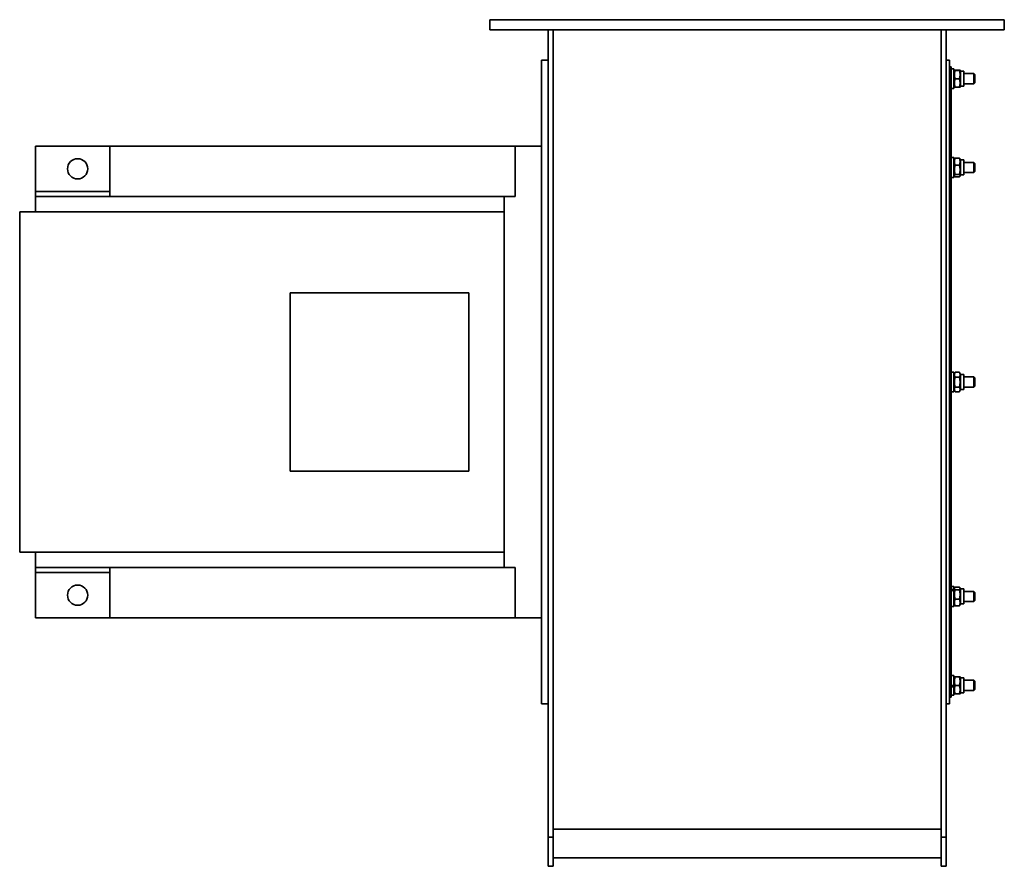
# Model space of a CAD drawing. Header units: millimetres. Extents: x 548 to 1132, y 343 to 845.
import ezdxf

# ---------------------------------------------------------------- set-up
doc = ezdxf.new("R2010")
doc.units = ezdxf.units.MM
doc.header["$LTSCALE"] = 4
doc.layers.add('Krawędzie widoczne(ISO)', color=7, linetype='Continuous', lineweight=35, true_color=0x262659)

msp = doc.modelspace()

# ---------------------------------------------------------------- linework, layer by layer
at = {"layer": 'Krawędzie widoczne(ISO)'}
for p, q in [((826.93, 845.21), (832.93, 845.21)), ((826.93, 845.21), (826.93, 839.21)), ((1125.93, 845.21), (832.93, 845.21)), ((1125.93, 845.21), (1131.93, 845.21)), ((1131.93, 845.21), (1131.93, 839.21)), ((832.93, 839.21), (826.93, 839.21)), ((832.93, 839.21), (1125.93, 839.21)), ((861.43, 839.21), (861.43, 663.81)), ((864.43, 663.81), (864.43, 839.21)), ((1094.43, 839.21), (1094.43, 663.81)), ((1097.43, 663.81), (1097.43, 839.21)), ((1131.93, 839.21), (1125.93, 839.21)), ((857.43, 439.21), (857.43, 821.21)), ((861.43, 821.21), (857.43, 821.21)), ((1097.43, 821.21), (1099.43, 821.21)), ((1099.43, 439.21), (1099.43, 821.21)), ((1099.43, 817.21), (1100.43, 817.21)), ((1100.43, 817.21), (1100.43, 443.21)), ((1102.03, 816.11), (1100.43, 816.11)), ((1102.03, 804.31), (1102.03, 816.11)), ((1102.03, 814.66), (1102.35, 815.21)), ((1102.8, 815.27), (1105.27, 815.27)), ((1102.8, 815.14), (1105.27, 815.14)), ((1106.03, 814.66), (1105.72, 815.21)), ((1106.03, 814.66), (1106.03, 805.76)), ((1106.03, 814.66), (1108.03, 814.66)), ((1108.03, 814.66), (1108.03, 805.76)), ((1108.03, 813.21), (1113.82, 813.21)), ((1113.82, 807.21), (1113.82, 813.21)), ((1114.43, 812.59), (1113.82, 813.21)), ((1114.43, 812.59), (1114.43, 807.82)), ((1102.03, 805.76), (1102.35, 805.21)), ((1102.8, 810.08), (1105.27, 810.08)), ((1106.03, 805.76), (1105.72, 805.21)), ((1106.03, 805.76), (1108.03, 805.76)), ((1108.03, 807.21), (1113.82, 807.21)), ((1114.43, 807.82), (1113.82, 807.21)), ((1102.03, 804.31), (1100.43, 804.31)), ((1102.8, 805.15), (1105.27, 805.15)), ((557.43, 770.21), (601.52, 770.21)), ((557.43, 743.21), (557.43, 770.21)), ((841.93, 770.21), (601.52, 770.21)), ((601.52, 740.21), (601.52, 770.21)), ((841.93, 740.21), (841.93, 770.21)), ((841.93, 770.21), (857.43, 770.21)), ((1102.03, 763.39), (1100.43, 763.39)), ((1102.03, 751.59), (1102.03, 763.39)), ((1102.03, 761.94), (1102.44, 762.63)), ((1102.44, 762.63), (1102.47, 762.69)), ((1102.8, 763.09), (1105.27, 763.09)), ((1102.8, 763.03), (1105.27, 763.03)), ((1105.63, 762.63), (1105.6, 762.69)), ((1106.03, 761.94), (1105.63, 762.63)), ((1106.03, 761.94), (1106.03, 753.04)), ((1106.03, 761.94), (1108.03, 761.94)), ((1108.03, 761.94), (1108.03, 753.04)), ((1108.03, 760.49), (1113.82, 760.49)), ((1113.82, 754.49), (1113.82, 760.49)), ((1114.43, 759.87), (1113.82, 760.49)), ((1114.43, 759.87), (1114.43, 755.1)), ((1102.8, 758.86), (1105.27, 758.86)), ((1102.8, 753.32), (1105.27, 753.32)), ((1108.03, 754.49), (1113.82, 754.49)), ((1114.43, 755.1), (1113.82, 754.49)), ((1102.03, 751.59), (1100.43, 751.59)), ((1102.03, 753.04), (1102.44, 752.34)), ((1102.44, 752.34), (1102.47, 752.28)), ((1102.8, 751.94), (1105.27, 751.94)), ((1102.8, 751.88), (1105.27, 751.88)), ((1105.63, 752.34), (1105.6, 752.28)), ((1106.03, 753.04), (1105.63, 752.34)), ((1106.03, 753.04), (1108.03, 753.04)), ((601.52, 743.21), (557.43, 743.21)), ((557.43, 740.21), (557.43, 743.21)), ((631.93, 740.21), (557.43, 740.21)), ((557.43, 731.21), (557.43, 740.21)), ((835.43, 740.21), (631.93, 740.21)), ((835.43, 740.21), (835.43, 520.21)), ((835.43, 740.21), (841.93, 740.21)), ((548.07, 731.21), (548.07, 529.21)), ((548.07, 731.21), (835.43, 731.21)), ((814.43, 683.21), (708.43, 683.21)), ((708.43, 683.21), (708.43, 577.21)), ((814.43, 577.21), (814.43, 683.21)), ((861.43, 360.18), (861.43, 663.81)), ((864.43, 663.81), (864.43, 360.18)), ((1094.43, 360.18), (1094.43, 663.81)), ((1097.43, 663.81), (1097.43, 360.18)), ((1101.48, 636.11), (1100.43, 636.11)), ((1102.03, 636.11), (1101.48, 636.11)), ((1102.03, 636.1), (1102.03, 636.11)), ((1102.03, 624.31), (1102.03, 636.1)), ((1102.03, 634.66), (1102.76, 635.91)), ((1102.8, 635.98), (1105.27, 635.98)), ((1102.8, 632.99), (1105.27, 632.99)), ((1106.03, 634.66), (1105.31, 635.91)), ((1106.03, 634.66), (1106.03, 625.76)), ((1106.03, 634.66), (1108.03, 634.66)), ((1108.03, 634.66), (1108.03, 625.76)), ((1108.03, 633.21), (1113.82, 633.21)), ((1113.82, 627.21), (1113.82, 633.21)), ((1114.43, 632.59), (1113.82, 633.21)), ((1114.43, 632.59), (1114.43, 627.82)), ((1102.03, 625.76), (1102.76, 624.5)), ((1102.8, 627.22), (1105.27, 627.22)), ((1106.03, 625.76), (1105.31, 624.5)), ((1106.03, 625.76), (1108.03, 625.76)), ((1108.03, 627.21), (1113.82, 627.21)), ((1114.43, 627.82), (1113.82, 627.21)), ((1102.03, 624.31), (1100.43, 624.31)), ((1102.8, 624.44), (1105.27, 624.44)), ((708.43, 577.21), (814.43, 577.21)), ((548.07, 529.21), (835.43, 529.21)), ((557.43, 520.21), (557.43, 529.21)), ((631.93, 520.21), (557.43, 520.21)), ((557.43, 520.21), (557.43, 517.21)), ((601.52, 520.21), (601.52, 490.21)), ((835.43, 520.21), (631.93, 520.21)), ((841.93, 520.21), (835.43, 520.21)), ((841.93, 520.21), (841.93, 490.21)), ((557.43, 517.21), (601.52, 517.21)), ((557.43, 490.21), (557.43, 517.21)), ((1102.03, 508.83), (1100.43, 508.83)), ((1102.03, 507.32), (1102.03, 508.83)), ((1102.03, 507.38), (1102.47, 508.14)), ((1102.8, 508.54), (1105.27, 508.54)), ((1106.03, 507.38), (1105.6, 508.14)), ((1102.03, 507.32), (1102.03, 506.87)), ((1102.03, 497.03), (1102.03, 506.87)), ((1102.8, 506.92), (1105.27, 506.92)), ((1106.03, 507.38), (1106.03, 498.48)), ((1106.03, 507.38), (1108.03, 507.38)), ((1108.03, 507.38), (1108.03, 498.48)), ((1108.03, 505.93), (1113.82, 505.93)), ((1113.82, 499.93), (1113.82, 505.93)), ((1114.43, 505.31), (1113.82, 505.93)), ((1114.43, 505.31), (1114.43, 500.54)), ((1102.03, 497.03), (1100.43, 497.03)), ((1102.03, 498.48), (1102.47, 497.72)), ((1102.8, 501.32), (1105.27, 501.32)), ((1102.8, 497.32), (1105.27, 497.32)), ((1106.03, 498.48), (1105.6, 497.72)), ((1106.03, 498.48), (1108.03, 498.48)), ((1108.03, 499.93), (1113.82, 499.93)), ((1114.43, 500.54), (1113.82, 499.93)), ((601.52, 490.21), (557.43, 490.21)), ((841.93, 490.21), (601.52, 490.21)), ((841.93, 490.21), (857.43, 490.21)), ((1102.03, 456.11), (1100.43, 456.11)), ((1102.03, 450.53), (1102.03, 456.11)), ((1102.03, 450.53), (1100.43, 449.6)), ((1100.43, 448.96), (1102.03, 449.89)), ((1102.03, 454.66), (1102.35, 455.21)), ((1102.03, 450.53), (1102.03, 449.89)), ((1102.03, 444.31), (1102.03, 449.89)), ((1102.8, 455.27), (1105.27, 455.27)), ((1102.8, 455.14), (1105.27, 455.14)), ((1102.8, 450.08), (1105.27, 450.08)), ((1106.03, 454.66), (1105.72, 455.21)), ((1106.03, 454.66), (1106.03, 445.76)), ((1106.03, 454.66), (1108.03, 454.66)), ((1108.03, 454.66), (1108.03, 445.76)), ((1108.03, 453.21), (1113.82, 453.21)), ((1113.82, 447.21), (1113.82, 453.21)), ((1114.43, 452.59), (1113.82, 453.21)), ((1114.43, 452.59), (1114.43, 447.82)), ((1102.03, 444.31), (1100.43, 444.31)), ((1102.03, 445.76), (1102.35, 445.21)), ((1102.8, 445.15), (1105.27, 445.15)), ((1106.03, 445.76), (1105.72, 445.21)), ((1106.03, 445.76), (1108.03, 445.76)), ((1108.03, 447.21), (1113.82, 447.21)), ((1114.43, 447.82), (1113.82, 447.21)), ((861.43, 439.21), (857.43, 439.21)), ((1097.43, 439.21), (1099.43, 439.21)), ((1099.43, 443.21), (1100.43, 443.21)), ((864.43, 364.9), (1094.43, 364.9)), ((861.43, 342.79), (861.43, 360.18)), ((864.43, 360.18), (861.43, 360.18)), ((864.43, 360.18), (864.43, 342.79)), ((1094.43, 342.79), (1094.43, 360.18)), ((1097.43, 360.18), (1094.43, 360.18)), ((1097.43, 360.18), (1097.43, 342.79)), ((864.43, 347.79), (1094.43, 347.79)), ((864.43, 342.79), (861.43, 342.79)), ((1097.43, 342.79), (1094.43, 342.79))]:
    msp.add_line(p, q, dxfattribs=at)
for centre in [(582.43, 756.71), (582.43, 503.71)]:
    msp.add_circle(centre, 6, dxfattribs=at)
for centre, major_axis, ratio, start_param, end_param in [((1101.48, 630.21), (10.22, 0), 0.57735, 1.516532, 1.673308), ((1102.59, 630.21), (10.22, 0), 0.57735, 1.62506, 1.783197), ((1101.48, 502.93), (10.09, 4.79), 0.341999, 1.355657, 1.512433), ((1102.59, 502.93), (10.09, 4.79), 0.341999, 1.464185, 1.622321)]:
    msp.add_ellipse(centre, major_axis=major_axis, ratio=ratio, start_param=start_param, end_param=end_param, dxfattribs=at)
for points, weights in [([(1102.8, 815.27), (1101.96, 815.21), (1102.8, 815.14)], [1, 1.15470053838, 1]), ([(1102.8, 815.14), (1101.96, 812.61), (1102.8, 810.08)], [1, 1.15470053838, 1]), ([(1105.27, 815.14), (1106.1, 815.21), (1105.27, 815.27)], [1, 1.15470053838, 1]), ([(1105.27, 810.08), (1106.1, 812.61), (1105.27, 815.14)], [1, 1.15470053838, 1]), ([(1102.8, 810.08), (1101.96, 807.62), (1102.8, 805.15)], [1, 1.15470053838, 1]), ([(1105.27, 805.15), (1106.1, 807.62), (1105.27, 810.08)], [1, 1.15470053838, 1]), ([(1102.8, 805.15), (1102.37, 805.18), (1102.35, 805.21)], [1, 1.07428895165, 1.0772291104]), ([(1105.72, 805.21), (1105.7, 805.18), (1105.27, 805.15)], [1.0772291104, 1.07428895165, 1]), ([(1102.8, 763.03), (1101.96, 760.95), (1102.8, 758.86)], [1, 1.15470053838, 1]), ([(1102.44, 762.63), (1102.54, 762.82), (1102.8, 763.03)], [1.06160831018, 1.04245550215, 1]), ([(1102.8, 763.09), (1102.56, 762.87), (1102.45, 762.66)], [1, 1.03934546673, 1.0586772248]), ([(1105.61, 762.66), (1105.51, 762.87), (1105.27, 763.09)], [1.0586772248, 1.03934546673, 1]), ([(1105.27, 763.03), (1105.52, 762.82), (1105.63, 762.63)], [1, 1.04245550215, 1.06160831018]), ([(1105.27, 758.86), (1106.1, 760.95), (1105.27, 763.03)], [1, 1.15470053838, 1]), ([(1102.8, 758.86), (1101.96, 756.09), (1102.8, 753.32)], [1, 1.15470053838, 1]), ([(1102.8, 753.32), (1101.96, 752.63), (1102.8, 751.94)], [1, 1.15470053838, 1]), ([(1105.27, 753.32), (1106.1, 756.09), (1105.27, 758.86)], [1, 1.15470053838, 1]), ([(1105.27, 751.94), (1106.1, 752.63), (1105.27, 753.32)], [1, 1.15470053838, 1]), ([(1102.8, 751.88), (1102.58, 752.09), (1102.47, 752.28)], [1, 1.0362267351, 1.05548680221]), ([(1102.76, 751.98), (1102.78, 751.93), (1102.8, 751.88)], [1.00640523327, 1.00327181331, 1]), ([(1105.6, 752.28), (1105.49, 752.09), (1105.27, 751.88)], [1.05548680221, 1.0362267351, 1]), ([(1105.27, 751.88), (1105.29, 751.93), (1105.31, 751.98)], [1, 1.00327181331, 1.00640523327]), ([(1102.8, 635.98), (1101.96, 634.48), (1102.8, 632.99)], [1, 1.15470053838, 1]), ([(1102.8, 632.99), (1101.96, 630.1), (1102.8, 627.22)], [1, 1.15470053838, 1]), ([(1102.76, 635.91), (1102.78, 635.95), (1102.8, 635.98)], [1.00640523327, 1.00327181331, 1]), ([(1105.27, 635.98), (1105.29, 635.95), (1105.31, 635.91)], [1, 1.00327181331, 1.00640523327]), ([(1105.27, 632.99), (1106.1, 634.48), (1105.27, 635.98)], [1, 1.15470053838, 1]), ([(1105.27, 627.22), (1106.1, 630.1), (1105.27, 632.99)], [1, 1.15470053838, 1]), ([(1102.8, 627.22), (1101.96, 625.83), (1102.8, 624.44)], [1, 1.15470053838, 1]), ([(1105.27, 624.44), (1106.1, 625.83), (1105.27, 627.22)], [1, 1.15470053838, 1]), ([(1102.8, 508.54), (1101.96, 507.73), (1102.8, 506.92)], [1, 1.15470053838, 1]), ([(1105.27, 506.92), (1106.1, 507.73), (1105.27, 508.54)], [1, 1.15470053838, 1]), ([(1102.8, 506.92), (1101.96, 504.12), (1102.8, 501.32)], [1, 1.15470053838, 1]), ([(1105.27, 501.32), (1106.1, 504.12), (1105.27, 506.92)], [1, 1.15470053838, 1]), ([(1102.8, 501.32), (1101.96, 499.32), (1102.8, 497.32)], [1, 1.15470053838, 1]), ([(1102.8, 497.32), (1102.58, 497.53), (1102.47, 497.72)], [1, 1.0362267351, 1.05548680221]), ([(1105.27, 497.32), (1106.1, 499.32), (1105.27, 501.32)], [1, 1.15470053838, 1]), ([(1105.6, 497.72), (1105.49, 497.53), (1105.27, 497.32)], [1.05548680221, 1.0362267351, 1]), ([(1102.8, 455.27), (1101.96, 455.21), (1102.8, 455.14)], [1, 1.15470053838, 1]), ([(1102.8, 455.14), (1101.96, 452.61), (1102.8, 450.08)], [1, 1.15470053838, 1]), ([(1102.8, 450.08), (1101.96, 447.62), (1102.8, 445.15)], [1, 1.15470053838, 1]), ([(1105.27, 455.14), (1106.1, 455.21), (1105.27, 455.27)], [1, 1.15470053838, 1]), ([(1105.27, 450.08), (1106.1, 452.61), (1105.27, 455.14)], [1, 1.15470053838, 1]), ([(1105.27, 445.15), (1106.1, 447.62), (1105.27, 450.08)], [1, 1.15470053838, 1]), ([(1102.8, 445.15), (1102.37, 445.18), (1102.35, 445.21)], [1, 1.07428895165, 1.0772291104]), ([(1105.72, 445.21), (1105.7, 445.18), (1105.27, 445.15)], [1.0772291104, 1.07428895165, 1])]:
    msp.add_rational_spline(points, weights, degree=2, dxfattribs=at)

doc.saveas('drawing.dxf')
